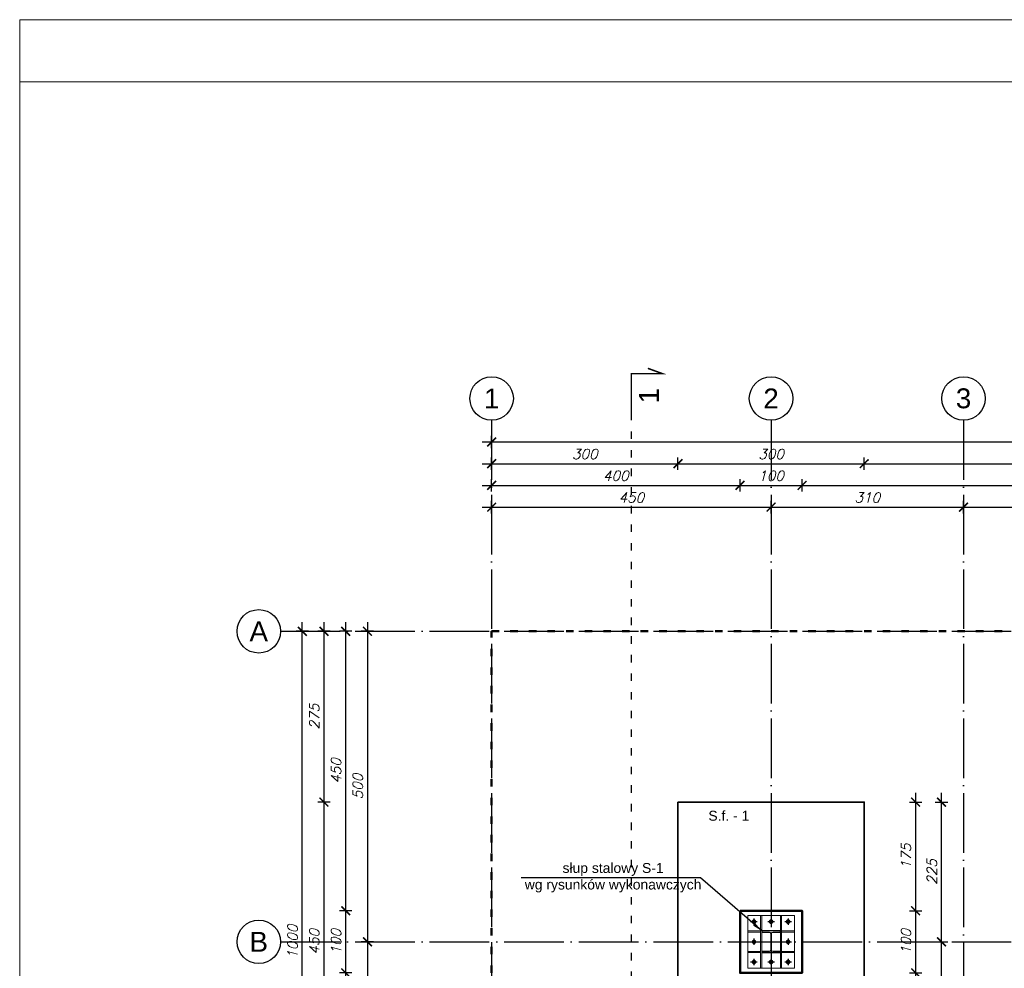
# Model space of a CAD drawing. Header units: millimetres. Extents: x 1814 to 94182, y 11562 to 49454.
# Tile 28 of 143: x 8796 to 10382, y 18255 to 19783. Entities that reach past the tile are written whole.
import ezdxf

# ---------------------------------------------------------------- set-up
doc = ezdxf.new("R2010")
doc.units = ezdxf.units.MM
doc.linetypes.add('ACAD_ISO03W100', pattern=[30, 12, -18])
doc.linetypes.add('ACAD_ISO04W100', pattern=[30, 24, -3, 0, -3])
for name, color, linetype in [('odnośnik', 140, 'Continuous'), ('opis', 50, 'Continuous'), ('osie', 40, 'ACAD_ISO04W100')]:
    doc.layers.add(name, color=color, linetype=linetype)
doc.layers.add('pomoc', color=210, linetype='Continuous', lineweight=9, plot=False)
for name, color, linetype, lineweight in [('profil stalowy', 100, 'Continuous', 25), ('ramka', 84, 'Continuous', 15), ('widok 0.09', 132, 'Continuous', 9), ('widok 0.15', 150, 'Continuous', 15), ('widok 0.25', 30, 'Continuous', 25), ('widok 0.35', 22, 'Continuous', 35), ('wymiar', 135, 'Continuous', 9), ('ściany', 7, 'Continuous', 50)]:
    doc.layers.add(name, color=color, linetype=linetype, lineweight=lineweight)
doc.styles.add('Opisowy', font='arial.ttf')
doc.styles.get("Standard").update_dxf_attribs({"font": 'arial.ttf'})
doc.styles.add('WYMIARY', font='simplex.shx', dxfattribs={"oblique": 15})
doc.dimstyles.new('1-100', dxfattribs={"dimscale": 100, "dimtxt": 0.16, "dimasz": 0.2, "dimexe": 0.1, "dimexo": 0.1, "dimgap": 0.075, "dimtad": 1, "dimrnd": 0.01, "dimzin": 9, "dimtxsty": 'WYMIARY', "dimblk": 'ARCHTICK', "dimcen": 0.2, "dimdle": 0.15, "dimadec": 1, "dimazin": 1, "dimtfac": 1, "dimtix": 1, "dimtmove": 2, "dimatfit": 3, "dimldrblk": 'ARCHTICK', "dimfxl": 0, "dimarcsym": 0})
doc.dimstyles.new('skala 1-100', dxfattribs={"dimtxt": 16, "dimasz": 1, "dimexe": 1.25, "dimexo": 0.625, "dimgap": 5, "dimtad": 1, "dimdec": 1, "dimrnd": 0.1, "dimdsep": 46, "dimtxsty": 'Standard', "dimblk": 'strzałka', "dimcen": -5, "dimse1": 1, "dimse2": 1, "dimazin": 0, "dimtfac": 1, "dimtdec": 1, "dimtix": 1, "dimtmove": 1, "dimatfit": 3, "dimfxl": 0, "dimtolj": 1, "dimarcsym": 0})

# ---------------------------------------------------------------- blocks, each defined once
blk = doc.blocks.new('A$Cf9e33aac')
at = {"layer": 'osie', "ltscale": 0.1}
for p, q in [((0, 5.1), (10.8, 5.1)), ((5.4, 10.1), (5.4, 0))]:
    blk.add_line(p, q, dxfattribs=at)
at = {"layer": 'widok 0.09'}
blk.add_circle((5.4, 5.1), 2.81, dxfattribs=at)
at = {"layer": 'widok 0.25'}
blk.add_circle((5.4, 5.1), 1.5, dxfattribs=at)
at = {"layer": 'widok 0.35'}
blk.add_lwpolyline([(6.7, 2.8), (4.1, 2.8), (2.8, 5.1), (4.1, 7.3), (6.7, 7.3), (8, 5.1)], close=True, dxfattribs=at)
blk = doc.blocks.new('_ARCHTICK')
at = {"color": 0, "linetype": 'ByBlock', "lineweight": -2}
blk.add_solid([(0.398, 0.309), (0.309, 0.398), (-0.309, -0.398), (-0.398, -0.309)], dxfattribs=at)
blk = doc.blocks.new('*D1777')
at = {"layer": 'Defpoints', "color": 0}
for p in [(10006.3, 18998.1), (9556.3, 18798.1), (10006.3, 18798.1)]:
    blk.add_point(p, dxfattribs=at)
at = {"layer": 'wymiar', "color": 0, "lineweight": -2}
for p, q in [((9541.3, 18998.1), (10021.3, 18998.1)), ((9556.3, 18988.1), (9556.3, 19008.1)), ((10006.3, 18988.1), (10006.3, 19008.1))]:
    blk.add_line(p, q, dxfattribs=at)
at = {"layer": 'wymiar', "color": 0, "lineweight": -2, "xscale": 20, "yscale": 20, "zscale": 20, "rotation": 180}
blk.add_blockref('_ARCHTICK', (9556.3, 18998.1), dxfattribs=at)
at = {"layer": 'wymiar', "color": 0, "lineweight": -2, "xscale": 20, "yscale": 20, "zscale": 20}
blk.add_blockref('_ARCHTICK', (10006.3, 18998.1), dxfattribs=at)
at = {"layer": 'wymiar', "color": 0, "insert": (9781.3, 19013.6), "char_height": 16, "attachment_point": 5, "style": 'WYMIARY'}
blk.add_mtext('450', dxfattribs=at)
blk = doc.blocks.new('*D1778')
at = {"layer": 'Defpoints', "color": 0}
for p in [(10316.3, 18998.1), (10006.3, 18798.1), (10316.3, 18798.1)]:
    blk.add_point(p, dxfattribs=at)
at = {"layer": 'wymiar', "color": 0, "lineweight": -2}
for p, q in [((9991.3, 18998.1), (10331.3, 18998.1)), ((10006.3, 18988.1), (10006.3, 19008.1)), ((10316.3, 18988.1), (10316.3, 19008.1))]:
    blk.add_line(p, q, dxfattribs=at)
at = {"layer": 'wymiar', "color": 0, "lineweight": -2, "xscale": 20, "yscale": 20, "zscale": 20, "rotation": 180}
blk.add_blockref('_ARCHTICK', (10006.3, 18998.1), dxfattribs=at)
at = {"layer": 'wymiar', "color": 0, "lineweight": -2, "xscale": 20, "yscale": 20, "zscale": 20}
blk.add_blockref('_ARCHTICK', (10316.3, 18998.1), dxfattribs=at)
at = {"layer": 'wymiar', "color": 0, "insert": (10161.3, 19013.6), "char_height": 16, "attachment_point": 5, "style": 'WYMIARY'}
blk.add_mtext('310', dxfattribs=at)
blk = doc.blocks.new('*D1780')
at = {"layer": 'Defpoints', "color": 0}
for p in [(9956.3, 19033.1), (9556.3, 18798.1), (9956.3, 18348.1)]:
    blk.add_point(p, dxfattribs=at)
at = {"layer": 'wymiar', "color": 0, "lineweight": -2}
for p, q in [((9541.3, 19033.1), (9971.3, 19033.1)), ((9556.3, 19023.1), (9556.3, 19043.1)), ((9956.3, 19023.1), (9956.3, 19043.1))]:
    blk.add_line(p, q, dxfattribs=at)
at = {"layer": 'wymiar', "color": 0, "lineweight": -2, "xscale": 20, "yscale": 20, "zscale": 20, "rotation": 180}
blk.add_blockref('_ARCHTICK', (9556.3, 19033.1), dxfattribs=at)
at = {"layer": 'wymiar', "color": 0, "lineweight": -2, "xscale": 20, "yscale": 20, "zscale": 20}
blk.add_blockref('_ARCHTICK', (9956.3, 19033.1), dxfattribs=at)
at = {"layer": 'wymiar', "color": 0, "insert": (9756.3, 19048.6), "char_height": 16, "attachment_point": 5, "style": 'WYMIARY'}
blk.add_mtext('400', dxfattribs=at)
blk = doc.blocks.new('*D1781')
at = {"layer": 'Defpoints', "color": 0}
for p in [(10056.3, 19033.1), (9956.3, 18348.1), (10056.3, 18348.1)]:
    blk.add_point(p, dxfattribs=at)
at = {"layer": 'wymiar', "color": 0, "lineweight": -2}
for p, q in [((9941.3, 19033.1), (10071.3, 19033.1)), ((9956.3, 19023.1), (9956.3, 19043.1)), ((10056.3, 19023.1), (10056.3, 19043.1))]:
    blk.add_line(p, q, dxfattribs=at)
at = {"layer": 'wymiar', "color": 0, "lineweight": -2, "xscale": 20, "yscale": 20, "zscale": 20, "rotation": 180}
blk.add_blockref('_ARCHTICK', (9956.3, 19033.1), dxfattribs=at)
at = {"layer": 'wymiar', "color": 0, "lineweight": -2, "xscale": 20, "yscale": 20, "zscale": 20}
blk.add_blockref('_ARCHTICK', (10056.3, 19033.1), dxfattribs=at)
at = {"layer": 'wymiar', "color": 0, "insert": (10006.3, 19048.6), "char_height": 16, "attachment_point": 5, "style": 'WYMIARY'}
blk.add_mtext('100', dxfattribs=at)
blk = doc.blocks.new('*D1782')
at = {"layer": 'Defpoints', "color": 0}
for p in [(10886.3, 19033.1), (10056.3, 18348.1), (10886.3, 18348.1)]:
    blk.add_point(p, dxfattribs=at)
at = {"layer": 'wymiar', "color": 0, "lineweight": -2}
for p, q in [((10041.3, 19033.1), (10901.3, 19033.1)), ((10056.3, 19023.1), (10056.3, 19043.1)), ((10886.3, 19023.1), (10886.3, 19043.1))]:
    blk.add_line(p, q, dxfattribs=at)
at = {"layer": 'wymiar', "color": 0, "lineweight": -2, "xscale": 20, "yscale": 20, "zscale": 20, "rotation": 180}
blk.add_blockref('_ARCHTICK', (10056.3, 19033.1), dxfattribs=at)
at = {"layer": 'wymiar', "color": 0, "lineweight": -2, "xscale": 20, "yscale": 20, "zscale": 20}
blk.add_blockref('_ARCHTICK', (10886.3, 19033.1), dxfattribs=at)
at = {"layer": 'wymiar', "color": 0, "insert": (10471.3, 19048.6), "char_height": 16, "attachment_point": 5, "style": 'WYMIARY'}
blk.add_mtext('830', dxfattribs=at)
blk = doc.blocks.new('*D1785')
at = {"layer": 'Defpoints', "color": 0}
for p in [(9856.3, 19068.1), (9556.3, 18798.1), (9856.3, 18523.1)]:
    blk.add_point(p, dxfattribs=at)
at = {"layer": 'wymiar', "color": 0, "lineweight": -2}
for p, q in [((9556.3, 19058.1), (9556.3, 19078.1)), ((9856.3, 19058.1), (9856.3, 19078.1)), ((9541.3, 19068.1), (9871.3, 19068.1))]:
    blk.add_line(p, q, dxfattribs=at)
at = {"layer": 'wymiar', "color": 0, "lineweight": -2, "xscale": 20, "yscale": 20, "zscale": 20, "rotation": 180}
blk.add_blockref('_ARCHTICK', (9556.3, 19068.1), dxfattribs=at)
at = {"layer": 'wymiar', "color": 0, "lineweight": -2, "xscale": 20, "yscale": 20, "zscale": 20}
blk.add_blockref('_ARCHTICK', (9856.3, 19068.1), dxfattribs=at)
at = {"layer": 'wymiar', "color": 0, "insert": (9706.3, 19083.6), "char_height": 16, "attachment_point": 5, "style": 'WYMIARY'}
blk.add_mtext('300', dxfattribs=at)
blk = doc.blocks.new('*D1786')
at = {"layer": 'Defpoints', "color": 0}
for p in [(10156.3, 19068.1), (9856.3, 18523.1), (10156.3, 18523.1)]:
    blk.add_point(p, dxfattribs=at)
at = {"layer": 'wymiar', "color": 0, "lineweight": -2}
for p, q in [((9856.3, 19058.1), (9856.3, 19078.1)), ((10156.3, 19058.1), (10156.3, 19078.1)), ((9841.3, 19068.1), (10171.3, 19068.1))]:
    blk.add_line(p, q, dxfattribs=at)
at = {"layer": 'wymiar', "color": 0, "lineweight": -2, "xscale": 20, "yscale": 20, "zscale": 20, "rotation": 180}
blk.add_blockref('_ARCHTICK', (9856.3, 19068.1), dxfattribs=at)
at = {"layer": 'wymiar', "color": 0, "lineweight": -2, "xscale": 20, "yscale": 20, "zscale": 20}
blk.add_blockref('_ARCHTICK', (10156.3, 19068.1), dxfattribs=at)
at = {"layer": 'wymiar', "color": 0, "insert": (10006.3, 19083.6), "char_height": 16, "attachment_point": 5, "style": 'WYMIARY'}
blk.add_mtext('300', dxfattribs=at)
blk = doc.blocks.new('*D1787')
at = {"layer": 'Defpoints', "color": 0}
for p in [(10786.3, 19068.1), (10156.3, 18523.1), (10786.3, 18523.1)]:
    blk.add_point(p, dxfattribs=at)
at = {"layer": 'wymiar', "color": 0, "lineweight": -2}
for p, q in [((10156.3, 19058.1), (10156.3, 19078.1)), ((10786.3, 19058.1), (10786.3, 19078.1)), ((10141.3, 19068.1), (10801.3, 19068.1))]:
    blk.add_line(p, q, dxfattribs=at)
at = {"layer": 'wymiar', "color": 0, "lineweight": -2, "xscale": 20, "yscale": 20, "zscale": 20, "rotation": 180}
blk.add_blockref('_ARCHTICK', (10156.3, 19068.1), dxfattribs=at)
at = {"layer": 'wymiar', "color": 0, "lineweight": -2, "xscale": 20, "yscale": 20, "zscale": 20}
blk.add_blockref('_ARCHTICK', (10786.3, 19068.1), dxfattribs=at)
at = {"layer": 'wymiar', "color": 0, "insert": (10471.3, 19083.6), "char_height": 16, "attachment_point": 5, "style": 'WYMIARY'}
blk.add_mtext('630', dxfattribs=at)
blk = doc.blocks.new('*D1790')
at = {"layer": 'Defpoints', "color": 0}
for p in [(11386.3, 19103.1), (9556.3, 18798.1), (11386.3, 18798.1)]:
    blk.add_point(p, dxfattribs=at)
at = {"layer": 'wymiar', "color": 0, "lineweight": -2}
for p, q in [((9556.3, 19093.1), (9556.3, 19113.1)), ((11386.3, 19093.1), (11386.3, 19113.1)), ((9541.3, 19103.1), (11401.3, 19103.1))]:
    blk.add_line(p, q, dxfattribs=at)
at = {"layer": 'wymiar', "color": 0, "lineweight": -2, "xscale": 20, "yscale": 20, "zscale": 20, "rotation": 180}
blk.add_blockref('_ARCHTICK', (9556.3, 19103.1), dxfattribs=at)
at = {"layer": 'wymiar', "color": 0, "lineweight": -2, "xscale": 20, "yscale": 20, "zscale": 20}
blk.add_blockref('_ARCHTICK', (11386.3, 19103.1), dxfattribs=at)
at = {"layer": 'wymiar', "color": 0, "insert": (10471.3, 19118.6), "char_height": 16, "attachment_point": 5, "style": 'WYMIARY'}
blk.add_mtext('1830', dxfattribs=at)
blk = doc.blocks.new('*D1791')
at = {"layer": 'Defpoints', "color": 0}
for p in [(9556.3, 18798.1), (9356.3, 18298.1), (9556.3, 18298.1)]:
    blk.add_point(p, dxfattribs=at)
at = {"layer": 'wymiar', "color": 0, "lineweight": -2}
for p, q in [((9356.3, 18813.1), (9356.3, 18283.1)), ((9366.3, 18798.1), (9346.3, 18798.1)), ((9366.3, 18298.1), (9346.3, 18298.1))]:
    blk.add_line(p, q, dxfattribs=at)
at = {"layer": 'wymiar', "color": 0, "lineweight": -2, "xscale": 20, "yscale": 20, "zscale": 20}
for p, rotation in [((9356.3, 18798.1), 90), ((9356.3, 18298.1), 270)]:
    blk.add_blockref('_ARCHTICK', p, dxfattribs=dict(at, rotation=rotation))
at = {"layer": 'wymiar', "color": 0, "insert": (9340.8, 18548.1), "char_height": 16, "attachment_point": 5, "rotation": 90, "style": 'WYMIARY'}
blk.add_mtext('500', dxfattribs=at)
blk = doc.blocks.new('*D1792')
at = {"layer": 'Defpoints', "color": 0}
for p in [(9556.3, 18298.1), (9356.3, 17798.1), (9556.3, 17798.1)]:
    blk.add_point(p, dxfattribs=at)
at = {"layer": 'wymiar', "color": 0, "lineweight": -2}
for p, q in [((9366.3, 18298.1), (9346.3, 18298.1)), ((9356.3, 18313.1), (9356.3, 17783.1)), ((9366.3, 17798.1), (9346.3, 17798.1))]:
    blk.add_line(p, q, dxfattribs=at)
at = {"layer": 'wymiar', "color": 0, "lineweight": -2, "xscale": 20, "yscale": 20, "zscale": 20}
for p, rotation in [((9356.3, 18298.1), 90), ((9356.3, 17798.1), 270)]:
    blk.add_blockref('_ARCHTICK', p, dxfattribs=dict(at, rotation=rotation))
at = {"layer": 'wymiar', "color": 0, "insert": (9340.8, 18048.1), "char_height": 16, "attachment_point": 5, "rotation": 90, "style": 'WYMIARY'}
blk.add_mtext('500', dxfattribs=at)
blk = doc.blocks.new('*D1793')
at = {"layer": 'Defpoints', "color": 0}
for p in [(9321.3, 18248.1), (9956.3, 18248.1), (9556.3, 17798.1)]:
    blk.add_point(p, dxfattribs=at)
at = {"layer": 'wymiar', "color": 0, "lineweight": -2}
for p, q in [((9321.3, 17783.1), (9321.3, 18263.1)), ((9331.3, 18248.1), (9311.3, 18248.1)), ((9331.3, 17798.1), (9311.3, 17798.1))]:
    blk.add_line(p, q, dxfattribs=at)
at = {"layer": 'wymiar', "color": 0, "lineweight": -2, "xscale": 20, "yscale": 20, "zscale": 20}
for p, rotation in [((9321.3, 18248.1), 90), ((9321.3, 17798.1), 270)]:
    blk.add_blockref('_ARCHTICK', p, dxfattribs=dict(at, rotation=rotation))
at = {"layer": 'wymiar', "color": 0, "insert": (9305.8, 18023.1), "char_height": 16, "attachment_point": 5, "rotation": 90, "style": 'WYMIARY'}
blk.add_mtext('450', dxfattribs=at)
blk = doc.blocks.new('*D1794')
at = {"layer": 'Defpoints', "color": 0}
for p in [(9321.3, 18348.1), (9956.3, 18348.1), (9956.3, 18248.1)]:
    blk.add_point(p, dxfattribs=at)
at = {"layer": 'wymiar', "color": 0, "lineweight": -2}
for p, q in [((9321.3, 18233.1), (9321.3, 18363.1)), ((9331.3, 18348.1), (9311.3, 18348.1)), ((9331.3, 18248.1), (9311.3, 18248.1))]:
    blk.add_line(p, q, dxfattribs=at)
at = {"layer": 'wymiar', "color": 0, "lineweight": -2, "xscale": 20, "yscale": 20, "zscale": 20}
for p, rotation in [((9321.3, 18348.1), 90), ((9321.3, 18248.1), 270)]:
    blk.add_blockref('_ARCHTICK', p, dxfattribs=dict(at, rotation=rotation))
at = {"layer": 'wymiar', "color": 0, "insert": (9305.8, 18298.1), "char_height": 16, "attachment_point": 5, "rotation": 90, "style": 'WYMIARY'}
blk.add_mtext('100', dxfattribs=at)
blk = doc.blocks.new('*D1795')
at = {"layer": 'Defpoints', "color": 0}
for p in [(9321.3, 18798.1), (9556.3, 18798.1), (9956.3, 18348.1)]:
    blk.add_point(p, dxfattribs=at)
at = {"layer": 'wymiar', "color": 0, "lineweight": -2}
for p, q in [((9321.3, 18333.1), (9321.3, 18813.1)), ((9331.3, 18798.1), (9311.3, 18798.1)), ((9331.3, 18348.1), (9311.3, 18348.1))]:
    blk.add_line(p, q, dxfattribs=at)
at = {"layer": 'wymiar', "color": 0, "lineweight": -2, "xscale": 20, "yscale": 20, "zscale": 20}
for p, rotation in [((9321.3, 18798.1), 90), ((9321.3, 18348.1), 270)]:
    blk.add_blockref('_ARCHTICK', p, dxfattribs=dict(at, rotation=rotation))
at = {"layer": 'wymiar', "color": 0, "insert": (9305.8, 18573.1), "char_height": 16, "attachment_point": 5, "rotation": 90, "style": 'WYMIARY'}
blk.add_mtext('450', dxfattribs=at)
blk = doc.blocks.new('*D1796')
at = {"layer": 'Defpoints', "color": 0}
for p in [(9556.3, 18798.1), (9286.3, 18523.1), (9856.3, 18523.1)]:
    blk.add_point(p, dxfattribs=at)
at = {"layer": 'wymiar', "color": 0, "lineweight": -2}
for p, q in [((9286.3, 18813.1), (9286.3, 18508.1)), ((9296.3, 18798.1), (9276.3, 18798.1)), ((9296.3, 18523.1), (9276.3, 18523.1))]:
    blk.add_line(p, q, dxfattribs=at)
at = {"layer": 'wymiar', "color": 0, "lineweight": -2, "xscale": 20, "yscale": 20, "zscale": 20}
for p, rotation in [((9286.3, 18798.1), 90), ((9286.3, 18523.1), 270)]:
    blk.add_blockref('_ARCHTICK', p, dxfattribs=dict(at, rotation=rotation))
at = {"layer": 'wymiar', "color": 0, "insert": (9270.8, 18660.6), "char_height": 16, "attachment_point": 5, "rotation": 90, "style": 'WYMIARY'}
blk.add_mtext('275', dxfattribs=at)
blk = doc.blocks.new('*D1797')
at = {"layer": 'Defpoints', "color": 0}
for p in [(9856.3, 18523.1), (9286.3, 18073.1), (9856.3, 18073.1)]:
    blk.add_point(p, dxfattribs=at)
at = {"layer": 'wymiar', "color": 0, "lineweight": -2}
for p, q in [((9286.3, 18538.1), (9286.3, 18058.1)), ((9296.3, 18523.1), (9276.3, 18523.1)), ((9296.3, 18073.1), (9276.3, 18073.1))]:
    blk.add_line(p, q, dxfattribs=at)
at = {"layer": 'wymiar', "color": 0, "lineweight": -2, "xscale": 20, "yscale": 20, "zscale": 20}
for p, rotation in [((9286.3, 18523.1), 90), ((9286.3, 18073.1), 270)]:
    blk.add_blockref('_ARCHTICK', p, dxfattribs=dict(at, rotation=rotation))
at = {"layer": 'wymiar', "color": 0, "insert": (9270.8, 18298.1), "char_height": 16, "attachment_point": 5, "rotation": 90, "style": 'WYMIARY'}
blk.add_mtext('450', dxfattribs=at)
blk = doc.blocks.new('*D1799')
at = {"layer": 'Defpoints', "color": 0}
for p in [(9251.3, 18798.1), (9556.3, 18798.1), (9556.3, 17798.1)]:
    blk.add_point(p, dxfattribs=at)
at = {"layer": 'wymiar', "color": 0, "lineweight": -2}
for p, q in [((9251.3, 17783.1), (9251.3, 18813.1)), ((9261.3, 18798.1), (9241.3, 18798.1)), ((9261.3, 17798.1), (9241.3, 17798.1))]:
    blk.add_line(p, q, dxfattribs=at)
at = {"layer": 'wymiar', "color": 0, "lineweight": -2, "xscale": 20, "yscale": 20, "zscale": 20}
for p, rotation in [((9251.3, 18798.1), 90), ((9251.3, 17798.1), 270)]:
    blk.add_blockref('_ARCHTICK', p, dxfattribs=dict(at, rotation=rotation))
at = {"layer": 'wymiar', "color": 0, "insert": (9235.8, 18298.1), "char_height": 16, "attachment_point": 5, "rotation": 90, "style": 'WYMIARY'}
blk.add_mtext('1000', dxfattribs=at)
blk = doc.blocks.new('*D1835')
at = {"layer": 'Defpoints', "color": 0}
for p in [(10156.3, 18523.1), (10056.3, 18348.1), (10239.1, 18348.1)]:
    blk.add_point(p, dxfattribs=at)
at = {"layer": 'wymiar', "color": 0, "lineweight": -2}
for p, q in [((10239.1, 18538.1), (10239.1, 18333.1)), ((10229.1, 18523.1), (10249.1, 18523.1)), ((10229.1, 18348.1), (10249.1, 18348.1))]:
    blk.add_line(p, q, dxfattribs=at)
at = {"layer": 'wymiar', "color": 0, "lineweight": -2, "xscale": 20, "yscale": 20, "zscale": 20}
for p, rotation in [((10239.1, 18523.1), 90), ((10239.1, 18348.1), 270)]:
    blk.add_blockref('_ARCHTICK', p, dxfattribs=dict(at, rotation=rotation))
at = {"layer": 'wymiar', "color": 0, "insert": (10223.6, 18435.6), "char_height": 16, "attachment_point": 5, "rotation": 90, "style": 'WYMIARY'}
blk.add_mtext('175', dxfattribs=at)
blk = doc.blocks.new('*D1836')
at = {"layer": 'Defpoints', "color": 0}
for p in [(10056.3, 18348.1), (10056.3, 18248.1), (10239.1, 18248.1)]:
    blk.add_point(p, dxfattribs=at)
at = {"layer": 'wymiar', "color": 0, "lineweight": -2}
for p, q in [((10239.1, 18363.1), (10239.1, 18233.1)), ((10229.1, 18348.1), (10249.1, 18348.1)), ((10229.1, 18248.1), (10249.1, 18248.1))]:
    blk.add_line(p, q, dxfattribs=at)
at = {"layer": 'wymiar', "color": 0, "lineweight": -2, "xscale": 20, "yscale": 20, "zscale": 20}
for p, rotation in [((10239.1, 18348.1), 90), ((10239.1, 18248.1), 270)]:
    blk.add_blockref('_ARCHTICK', p, dxfattribs=dict(at, rotation=rotation))
at = {"layer": 'wymiar', "color": 0, "insert": (10223.6, 18298.1), "char_height": 16, "attachment_point": 5, "rotation": 90, "style": 'WYMIARY'}
blk.add_mtext('100', dxfattribs=at)
blk = doc.blocks.new('*D1837')
at = {"layer": 'Defpoints', "color": 0}
for p in [(10056.3, 18248.1), (10156.3, 18073.1), (10239.1, 18073.1)]:
    blk.add_point(p, dxfattribs=at)
at = {"layer": 'wymiar', "color": 0, "lineweight": -2}
for p, q in [((10239.1, 18263.1), (10239.1, 18058.1)), ((10229.1, 18248.1), (10249.1, 18248.1)), ((10229.1, 18073.1), (10249.1, 18073.1))]:
    blk.add_line(p, q, dxfattribs=at)
at = {"layer": 'wymiar', "color": 0, "lineweight": -2, "xscale": 20, "yscale": 20, "zscale": 20}
for p, rotation in [((10239.1, 18248.1), 90), ((10239.1, 18073.1), 270)]:
    blk.add_blockref('_ARCHTICK', p, dxfattribs=dict(at, rotation=rotation))
at = {"layer": 'wymiar', "color": 0, "insert": (10223.6, 18160.6), "char_height": 16, "attachment_point": 5, "rotation": 90, "style": 'WYMIARY'}
blk.add_mtext('175', dxfattribs=at)
blk = doc.blocks.new('*D1838')
at = {"layer": 'Defpoints', "color": 0}
for p in [(10156.3, 18298.1), (10280.8, 18298.1), (10156.3, 18073.1)]:
    blk.add_point(p, dxfattribs=at)
at = {"layer": 'wymiar', "color": 0, "lineweight": -2}
for p, q in [((10270.8, 18298.1), (10290.8, 18298.1)), ((10280.8, 18058.1), (10280.8, 18313.1)), ((10270.8, 18073.1), (10290.8, 18073.1))]:
    blk.add_line(p, q, dxfattribs=at)
at = {"layer": 'wymiar', "color": 0, "lineweight": -2, "xscale": 20, "yscale": 20, "zscale": 20}
for p, rotation in [((10280.8, 18298.1), 90), ((10280.8, 18073.1), 270)]:
    blk.add_blockref('_ARCHTICK', p, dxfattribs=dict(at, rotation=rotation))
at = {"layer": 'wymiar', "color": 0, "insert": (10265.3, 18185.6), "char_height": 16, "attachment_point": 5, "rotation": 90, "style": 'WYMIARY'}
blk.add_mtext('225', dxfattribs=at)
blk = doc.blocks.new('*D1839')
at = {"layer": 'Defpoints', "color": 0}
for p in [(10156.3, 18523.1), (10280.8, 18523.1), (10156.3, 18298.1)]:
    blk.add_point(p, dxfattribs=at)
at = {"layer": 'wymiar', "color": 0, "lineweight": -2}
for p, q in [((10280.8, 18283.1), (10280.8, 18538.1)), ((10270.8, 18523.1), (10290.8, 18523.1)), ((10270.8, 18298.1), (10290.8, 18298.1))]:
    blk.add_line(p, q, dxfattribs=at)
at = {"layer": 'wymiar', "color": 0, "lineweight": -2, "xscale": 20, "yscale": 20, "zscale": 20}
for p, rotation in [((10280.8, 18523.1), 90), ((10280.8, 18298.1), 270)]:
    blk.add_blockref('_ARCHTICK', p, dxfattribs=dict(at, rotation=rotation))
at = {"layer": 'wymiar', "color": 0, "insert": (10265.3, 18410.6), "char_height": 16, "attachment_point": 5, "rotation": 90, "style": 'WYMIARY'}
blk.add_mtext('225', dxfattribs=at)
blk = doc.blocks.new('*D1910')
at = {"layer": 'Defpoints', "color": 0}
for p in [(10626.3, 18998.1), (10316.3, 18798.1), (10626.3, 18798.1)]:
    blk.add_point(p, dxfattribs=at)
at = {"layer": 'wymiar', "color": 0, "lineweight": -2}
for p, q in [((10301.3, 18998.1), (10641.3, 18998.1)), ((10316.3, 18988.1), (10316.3, 19008.1)), ((10626.3, 18988.1), (10626.3, 19008.1))]:
    blk.add_line(p, q, dxfattribs=at)
at = {"layer": 'wymiar', "color": 0, "lineweight": -2, "xscale": 20, "yscale": 20, "zscale": 20, "rotation": 180}
blk.add_blockref('_ARCHTICK', (10316.3, 18998.1), dxfattribs=at)
at = {"layer": 'wymiar', "color": 0, "lineweight": -2, "xscale": 20, "yscale": 20, "zscale": 20}
blk.add_blockref('_ARCHTICK', (10626.3, 18998.1), dxfattribs=at)
at = {"layer": 'wymiar', "color": 0, "insert": (10471.3, 19013.6), "char_height": 16, "attachment_point": 5, "style": 'WYMIARY'}
blk.add_mtext('310', dxfattribs=at)
blk = doc.blocks.new('strzałka')
for p, q in [((0, 9), (0, -9)), ((-9, 0), (9, 0))]:
    blk.add_line(p, q)
at = {"const_width": 1}
blk.add_lwpolyline([(-4.243, -4.243), (4.243, 4.243)], dxfattribs=at)

msp = doc.modelspace()

# ---------------------------------------------------------------- linework, layer by layer
at = {"layer": 'odnośnik', "linetype": 'ACAD_ISO03W100'}
msp.add_line((9781.286, 17458.122), (9781.286, 19138.122), dxfattribs=at)
at = {"layer": 'odnośnik', "const_width": 2.5}
msp.add_lwpolyline([(9781.286, 19138.122), (9781.286, 19213.122), (9831.286, 19213.122), (9807.793, 19221.672)], dxfattribs=at)
at = {"layer": 'odnośnik'}
for centre in [(9556.286, 19173.122), (10006.286, 19173.122), (10316.286, 19173.122), (9181.286, 18798.122), (9181.286, 18298.122)]:
    msp.add_circle(centre, 35, dxfattribs=at)
at = {"layer": 'osie', "ltscale": 4}
for p, q in [((9556.286, 19138.122), (9556.286, 17458.122)), ((10006.286, 19138.122), (10006.286, 17458.122)), ((10316.286, 19138.122), (10316.286, 17458.122)), ((9216.286, 18798.122), (11726.286, 18798.122)), ((9216.286, 18298.122), (11726.286, 18298.122))]:
    msp.add_line(p, q, dxfattribs=at)
at = {"layer": 'pomoc'}
msp.add_lwpolyline([(8796.286, 19783.122), (12996.286, 19783.122), (12996.286, 16813.122), (8796.286, 16813.122)], close=True, dxfattribs=at)
at = {"layer": 'profil stalowy'}
msp.add_lwpolyline([(10021.286, 18280.622), (10021.286, 18282.372), (10009.486, 18282.372, -0.41421356), (10006.786, 18285.072), (10006.786, 18311.172, -0.41421356), (10009.486, 18313.872), (10021.286, 18313.872), (10021.286, 18315.622), (9991.286, 18315.622), (9991.286, 18313.872), (10003.086, 18313.872, -0.41421356), (10005.786, 18311.172), (10005.786, 18285.072, -0.41421356), (10003.086, 18282.372), (9991.286, 18282.372), (9991.286, 18280.622)], format="xyb", close=True, dxfattribs=at)
at = {"layer": 'ramka', "linetype": 'Continuous'}
msp.add_line((8796.286, 19683.122), (12896.286, 19683.122), dxfattribs=at)
at = {"layer": 'widok 0.09'}
for points in [[(9991.286, 18255.622), (9991.286, 18340.622), (9989.286, 18340.622), (9989.286, 18255.622)], [(10021.286, 18255.622), (10021.286, 18340.622), (10023.286, 18340.622), (10023.286, 18255.622)], [(9989.286, 18313.622), (9968.786, 18313.622), (9968.786, 18315.622), (9989.286, 18315.622)], [(10023.286, 18313.622), (10043.786, 18313.622), (10043.786, 18315.622), (10023.286, 18315.622)], [(9989.286, 18282.622), (9968.786, 18282.622), (9968.786, 18280.622), (9989.286, 18280.622)], [(10023.286, 18282.622), (10043.786, 18282.622), (10043.786, 18280.622), (10023.286, 18280.622)]]:
    msp.add_lwpolyline(points, close=True, dxfattribs=at)
at = {"layer": 'widok 0.15'}
msp.add_lwpolyline([(9968.786, 18255.622), (10043.786, 18255.622), (10043.786, 18340.622), (9968.786, 18340.622)], close=True, dxfattribs=at)
at = {"layer": 'widok 0.35'}
msp.add_lwpolyline([(9856.286, 18523.122), (10156.286, 18523.122), (10156.286, 18073.122), (9856.286, 18073.122)], close=True, dxfattribs=at)
at = {"layer": 'ściany', "linetype": 'ACAD_ISO03W100'}
msp.add_lwpolyline([(9556.286, 18798.122), (11386.286, 18798.122), (11386.286, 17798.122), (9556.286, 17798.122)], close=True, dxfattribs=at)
at = {"layer": 'ściany'}
msp.add_lwpolyline([(9956.286, 18348.122), (10056.286, 18348.122), (10056.286, 18248.122), (9956.286, 18248.122)], close=True, dxfattribs=at)

# ---------------------------------------------------------------- block references
at = {"layer": 'profil stalowy'}
for p in [(9973.375, 18325.559), (10000.875, 18325.559), (10028.375, 18325.559), (9973.375, 18293.059), (10028.375, 18293.059), (9973.375, 18260.559), (10000.875, 18260.559), (10028.375, 18260.559)]:
    msp.add_blockref('A$Cf9e33aac', p, dxfattribs=at)

# ---------------------------------------------------------------- texts
at = {"layer": 'opis', "attachment_point": 5, "style": 'Opisowy'}
for s, width, gutter_width, heights, insert, char_height in [('1', 69.04878, 80, [35.062], (9556.278, 19173.116), 32), ('2', 69.04878, 80, [35.062], (10006.278, 19173.116), 32), ('3', 69.04878, 80, [35.062], (10316.278, 19173.116), 32), ('A', 69.04878, 80, [35.062], (9181.278, 18798.116), 32), ('S.f. - 1', 127.00976, 160, [0], (9938.209, 18500.962), 16), ('słup stalowy S-1\\Pwg rysunków wykonawczych', 290.25612, 40, [69.3], (9751.893, 18401.273), 16), ('B', 69.04878, 80, [35.062], (9181.278, 18298.116), 32)]:
    msp.add_mtext_dynamic_manual_height_columns(s, width=width, gutter_width=gutter_width, heights=heights, dxfattribs=dict(at, insert=insert, char_height=char_height))
at = {"layer": 'opis', "insert": (9809.562, 19177.461), "char_height": 32, "attachment_point": 5, "rotation": 90, "style": 'Opisowy'}
msp.add_mtext_dynamic_manual_height_columns('1', width=69.04878, gutter_width=80, heights=[35.062], dxfattribs=at)

# ---------------------------------------------------------------- dimensions: what is measured, and where the dimension line sits
at = {"layer": 'wymiar'}
for base, p1, p2, picture, middle in [((11386.286, 19103.122), (9556.286, 18798.122), (11386.286, 18798.122), '*D1790', (10471.286, 19118.622)), ((9856.286, 19068.122), (9556.286, 18798.122), (9856.286, 18523.122), '*D1785', (9706.286, 19083.622)), ((10156.286, 19068.122), (9856.286, 18523.122), (10156.286, 18523.122), '*D1786', (10006.286, 19083.622)), ((10786.286, 19068.122), (10156.286, 18523.122), (10786.286, 18523.122), '*D1787', (10471.286, 19083.622)), ((9956.286, 19033.122), (9556.286, 18798.122), (9956.286, 18348.122), '*D1780', (9756.286, 19048.622)), ((10056.286, 19033.122), (9956.286, 18348.122), (10056.286, 18348.122), '*D1781', (10006.286, 19048.622)), ((10886.286, 19033.122), (10056.286, 18348.122), (10886.286, 18348.122), '*D1782', (10471.286, 19048.622)), ((10006.286, 18998.122), (9556.286, 18798.122), (10006.286, 18798.122), '*D1777', (9781.286, 19013.622)), ((10316.286, 18998.122), (10006.286, 18798.122), (10316.286, 18798.122), '*D1778', (10161.286, 19013.622)), ((10626.286, 18998.122), (10316.286, 18798.122), (10626.286, 18798.122), '*D1910', (10471.286, 19013.622))]:
    dim = msp.add_linear_dim(base=base, p1=p1, p2=p2, dimstyle='1-100', dxfattribs=at)
    dim.commit()
    dim.dimension.update_dxf_attribs({"geometry": picture, "text_midpoint": middle})
for base, p1, p2, picture, middle in [((9251.286, 18798.122), (9556.286, 17798.122), (9556.286, 18798.122), '*D1799', (9235.786, 18298.122)), ((9286.286, 18523.122), (9556.286, 18798.122), (9856.286, 18523.122), '*D1796', (9270.786, 18660.622)), ((9321.286, 18798.122), (9956.286, 18348.122), (9556.286, 18798.122), '*D1795', (9305.786, 18573.122)), ((9356.286, 18298.122), (9556.286, 18798.122), (9556.286, 18298.122), '*D1791', (9340.786, 18548.122)), ((9286.286, 18073.122), (9856.286, 18523.122), (9856.286, 18073.122), '*D1797', (9270.786, 18298.122)), ((10239.143, 18348.122), (10156.286, 18523.122), (10056.286, 18348.122), '*D1835', (10223.643, 18435.622)), ((10280.826, 18523.122), (10156.286, 18298.122), (10156.286, 18523.122), '*D1839', (10265.326, 18410.622)), ((9321.286, 18348.122), (9956.286, 18248.122), (9956.286, 18348.122), '*D1794', (9305.786, 18298.122)), ((10239.143, 18248.122), (10056.286, 18348.122), (10056.286, 18248.122), '*D1836', (10223.643, 18298.122)), ((9356.286, 17798.122), (9556.286, 18298.122), (9556.286, 17798.122), '*D1792', (9340.786, 18048.122)), ((10280.826, 18298.122), (10156.286, 18073.122), (10156.286, 18298.122), '*D1838', (10265.326, 18185.622)), ((9321.286, 18248.122), (9556.286, 17798.122), (9956.286, 18248.122), '*D1793', (9305.786, 18023.122)), ((10239.143, 18073.122), (10056.286, 18248.122), (10156.286, 18073.122), '*D1837', (10223.643, 18160.622))]:
    dim = msp.add_linear_dim(base=base, p1=p1, p2=p2, angle=90, dimstyle='1-100', dxfattribs=at)
    dim.commit()
    dim.dimension.update_dxf_attribs({"geometry": picture, "text_midpoint": middle})

# ---------------------------------------------------------------- leaders
at = {"layer": 'odnośnik', "ltscale": 0.5}
msp.add_leader([(9991.286, 18315.622), (9892.622, 18401.273), (9603.871, 18401.273)], dimstyle='skala 1-100', override={"dimasz": 16, "dimtad": 0}, dxfattribs=at)

doc.saveas('drawing.dxf')
